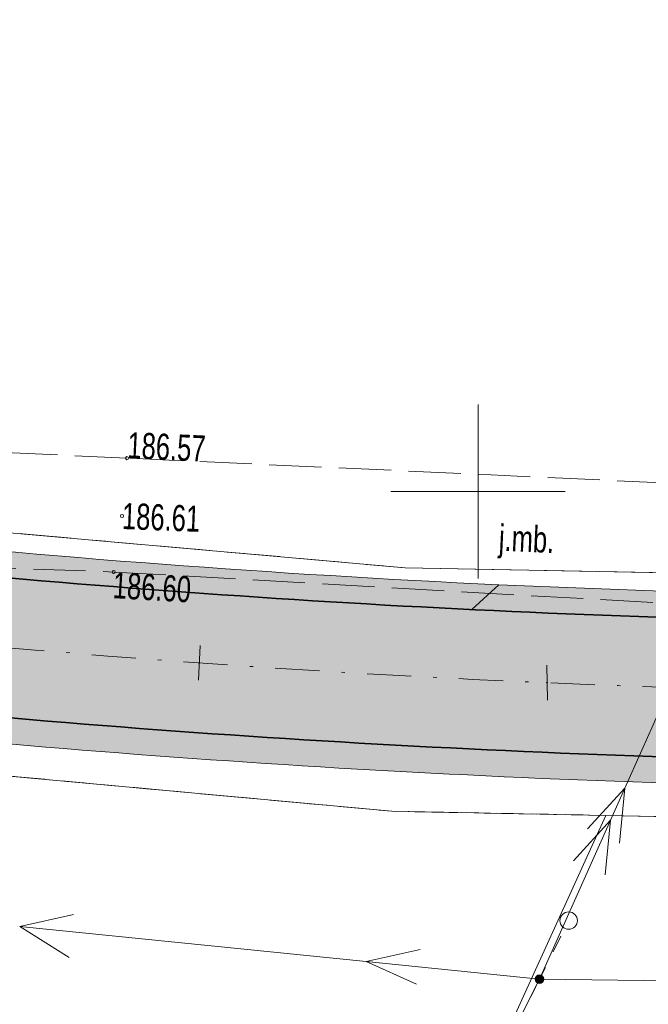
# Model space of a CAD drawing. Header units: millimetres. Extents: x 1024 to 29474, y -14562 to 6512.
# Tile 15 of 83: x 20854 to 20872, y 3050 to 3078. Entities that reach past the tile are written whole.
import ezdxf
from ezdxf.enums import TextEntityAlignment as Align

# ---------------------------------------------------------------- set-up
doc = ezdxf.new("R2010")
doc.units = ezdxf.units.MM
for name, pattern in [('1', [0]), ('2_OTKJ', [2, 1.5, -0.5]), ('4_SUEP_A', [0]), ('DASHDOT', [25.4, 12.7, -6.35, 0, -6.35]), ('EGDE', [0]), ('EGKK', [2, 1.5, -0.5]), ('EGUG', [1, 0.5, -0.5])]:
    doc.linetypes.add(name, pattern=pattern)
for name, color, linetype, lineweight in [('D.O. Kr 15x30', 7, 'Continuous', 35), ('D.O. kresk jezdnia', 254, 'Continuous', 18), ('D.O. opornik 12x25', 1, 'Continuous', 35), ('D.O. oś pikieta', 250, 'DASHDOT', 20), ('D.O. Pobocze', 43, 'Continuous', 13), ('Dzialki', 7, 'EGDE', 18), ('Kontury', 3, 'EGKK', 18), ('OTK_E_T_0', 7, 'Continuous', 0), ('OTK_L_0', 7, '2_OTKJ', 18), ('OTR_T_0', 7, 'Continuous', 18), ('Podzial_sekcyjny_krzyze', 7, '1', 18), ('SUE_T_5', 1, 'Continuous', 18), ('SUEP_L_0', 1, '4_SUEP_A', 18), ('SUP_T_2', 7, 'Continuous', 18), ('Uzytki', 3, 'EGUG', 18)]:
    doc.layers.add(name, color=color, linetype=linetype, lineweight=lineweight)
doc.styles.get("Standard").update_dxf_attribs({"font": 'arial.ttf'})

# ---------------------------------------------------------------- blocks, each defined once
blk = doc.blocks.new('2_OTRS')
at = {"linetype": 'Continuous'}
blk.add_circle((0, 0), 0.045, dxfattribs=at)
blk = doc.blocks.new('4_SUET')
at = {"linetype": 'Continuous'}
for radius in [0.125, 0.1125, 0.1, 0.0875, 0.075, 0.0625, 0.05, 0.0375, 0.025, 0.0125, 0.0025]:
    blk.add_circle((0, 0), radius, dxfattribs=at)
blk = doc.blocks.new('4_SUPP')
at = {"linetype": 'Continuous'}
blk.add_circle((0, 0), 0.25, dxfattribs=at)
blk = doc.blocks.new('Wykno-Rudnik')
at = {"layer": 'Dzialki'}
for p, q in [((4633.212376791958, 3069.542323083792), (4712.032376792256, 3062.552323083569)), ((4711.642376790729, 3055.562323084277), (4618.202376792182, 3064.162323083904)), ((4712.032376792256, 3062.552323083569), (4720.962376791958, 3062.382323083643)), ((4656.432376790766, 2920.762323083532), (4717.792376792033, 3055.442323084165)), ((4717.792376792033, 3055.442323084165), (4711.642376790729, 3055.562323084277)), ((4781.222376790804, 3054.202323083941), (4717.792376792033, 3055.442323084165))]:
    blk.add_line(p, q, dxfattribs=at)
at = {"layer": 'Kontury'}
for p, q in [((4633.212376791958, 3069.542323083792), (4712.032376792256, 3062.552323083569)), ((4711.642376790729, 3055.562323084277), (4627.632376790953, 3063.292323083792)), ((4712.032376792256, 3062.552323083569), (4720.962376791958, 3062.382323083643)), ((4717.792376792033, 3055.442323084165), (4711.642376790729, 3055.562323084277)), ((4781.222376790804, 3054.202323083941), (4717.792376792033, 3055.442323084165))]:
    blk.add_line(p, q, dxfattribs=at)
at = {"layer": 'OTK_L_0', "linetype": '2_OTKJ'}
for p, q in [((4704.042376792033, 3065.702323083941), (4677.632376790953, 3066.892323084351)), ((4723.612376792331, 3064.802323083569), (4704.042376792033, 3065.702323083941)), ((4677.372376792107, 3063.372323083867), (4703.662376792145, 3062.432323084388)), ((4703.662376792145, 3062.432323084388), (4723.732376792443, 3061.292323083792))]:
    blk.add_line(p, q, dxfattribs=at)
at = {"layer": 'Podzial_sekcyjny_krzyze'}
for p, q in [((4714.122376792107, 3062.242323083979), (4714.122376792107, 3067.242323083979)), ((4711.622376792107, 3064.742323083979), (4716.622376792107, 3064.742323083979))]:
    blk.add_line(p, q, dxfattribs=at)
at = {"layer": 'SUEP_L_0', "linetype": '4_SUEP_A'}
for p, q in [((4718.332956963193, 3056.221295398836), (4723.224117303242, 3067.179240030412)), ((4715.887376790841, 3050.742323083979), (4718.332956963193, 3056.221295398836)), ((4717.264980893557, 3055.055350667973), (4718.332956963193, 3056.221295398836)), ((4718.332956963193, 3056.221295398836), (4718.178142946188, 3054.647753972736)), ((4716.85738419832, 3054.14218861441), (4717.925360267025, 3055.308133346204)), ((4717.925360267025, 3055.308133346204), (4717.770546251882, 3053.734591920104)), ((4700.96389807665, 3052.255525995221), (4702.506686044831, 3052.601654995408)), ((4710.912883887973, 3051.246724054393), (4700.96389807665, 3052.255525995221)), ((4702.380585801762, 3051.358031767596), (4700.96389807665, 3052.255525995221)), ((4710.912883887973, 3051.246724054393), (4712.455671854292, 3051.592853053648)), ((4715.887376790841, 3050.742323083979), (4710.912883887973, 3051.246724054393)), ((4712.354791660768, 3050.597954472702), (4710.912883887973, 3051.246724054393)), ((4715.887376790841, 3050.742323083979), (4713.620752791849, 3046.285596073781)), ((4720.887007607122, 3050.681563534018), (4715.887376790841, 3050.742323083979))]:
    blk.add_line(p, q, dxfattribs=at)
at = {"layer": 'SUP_T_2', "linetype": 'Continuous', "lineweight": 0}
for p, q in [((4716.277296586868, 3051.526832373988), (4716.499836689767, 3051.974577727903)), ((4715.915431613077, 3050.798768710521), (4716.0547564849, 3051.079087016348)), ((4715.636781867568, 3050.238132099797), (4715.776106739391, 3050.518450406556))]:
    blk.add_line(p, q, dxfattribs=at)
at = {"layer": 'Uzytki'}
for p, q in [((4633.212376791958, 3069.542323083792), (4712.032376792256, 3062.552323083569)), ((4627.632376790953, 3063.292323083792), (4711.642376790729, 3055.562323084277)), ((4712.032376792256, 3062.552323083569), (4720.962376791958, 3062.382323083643)), ((4711.642376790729, 3055.562323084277), (4717.792376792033, 3055.442323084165)), ((4717.792376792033, 3055.442323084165), (4781.222376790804, 3054.202323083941))]:
    blk.add_line(p, q, dxfattribs=at)
at = {"layer": 'OTR_T_0'}
for p in [(4704.042376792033, 3065.702323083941), (4703.902376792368, 3064.042323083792), (4703.662376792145, 3062.432323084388)]:
    blk.add_blockref('2_OTRS', p, dxfattribs=at)
at = {"layer": 'SUE_T_5'}
blk.add_blockref('4_SUET', (4715.887376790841, 3050.742323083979), dxfattribs=at)
at = {"layer": 'SUP_T_2'}
blk.add_blockref('4_SUPP', (4716.722376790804, 3052.422323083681), dxfattribs=at)
at = {"layer": 'OTK_E_T_0', "lineweight": 9, "width": 0.7}
blk.add_text('j.mb.', height=0.75, rotation=357.3735944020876, dxfattribs=at).set_placement((4715.51314574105, 3063.294340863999), align=Align.MIDDLE)
at = {"layer": 'OTR_T_0', "lineweight": 9, "width": 0.7}
blk.add_text('186.57', height=0.75, rotation=357.3700002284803, dxfattribs=at).set_placement((4704.042376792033, 3065.702323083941))
blk.add_text('186.61', height=0.75, rotation=357.8599999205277, dxfattribs=at).set_placement((4703.902376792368, 3064.042323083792), align=Align.MIDDLE_LEFT)
blk.add_text('186.60', height=0.75, rotation=356.750000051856, dxfattribs=at).set_placement((4703.662376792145, 3062.432323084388), align=Align.TOP_LEFT)

msp = doc.modelspace()

# ---------------------------------------------------------------- hatches: boundary and pattern name
at = {"layer": 'D.O. kresk jezdnia', "lineweight": 5, "ltscale": 0.3}
h = msp.add_hatch(color=256, dxfattribs=at)
h.dxf.hatch_style = 2
h.paths.add_polyline_path([(21652.32810901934, 3055.809806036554), (21656.16381894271, 3048.705339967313, -0.05551602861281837), (21662.38620806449, 3033.311750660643), (21666.34315578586, 3019.191307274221, -0.01291216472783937), (21670.7691486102, 3001.667589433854), (21674.83779725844, 2983.606647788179), (21676.88791733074, 2983.606647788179), (21672.72025384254, 3002.107121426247, 0.0129121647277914), (21668.26896963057, 3019.730974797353), (21664.31202190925, 3033.851418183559, 0.05551602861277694), (21657.9237024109, 3049.655503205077), (21654.07485333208, 3056.784305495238)])
h.paths.add_polyline_path([(21650.58136470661, 3054.835306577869), (21654.40393547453, 3047.755176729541, -0.05551602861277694), (21660.46039421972, 3032.772083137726), (21664.41734194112, 3018.651639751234, -0.0129121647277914), (21668.81804337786, 3001.228057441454), (21672.78767718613, 2983.606647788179), (21674.83779725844, 2983.606647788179), (21670.7691486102, 3001.667589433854, 0.01291216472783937), (21666.34315578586, 3019.19130727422), (21662.38620806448, 3033.311750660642, 0.05551602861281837), (21656.16381894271, 3048.705339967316), (21652.32810901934, 3055.809806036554)])
h.paths.add_polyline_path([(21562.42283301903, 3071.899739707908), (21563.73101682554, 3069.923547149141), (21628.6891158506, 3071.122628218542, -0.2859270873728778), (21651.37977312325, 3057.566304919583), (21652.32810901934, 3055.809806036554), (21654.07485333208, 3056.784305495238), (21653.14887731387, 3058.49938962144), (21653.13965659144, 3058.516468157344), (21653.14887731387, 3058.49938962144, 0.285725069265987), (21628.65220353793, 3073.122287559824)])
h.paths.add_polyline_path([(21563.73101682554, 3069.923547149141), (21565.03920063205, 3067.947354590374), (21628.72602816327, 3069.122968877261, -0.2859270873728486), (21649.60143285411, 3056.651151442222), (21649.61988965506, 3056.616141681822), (21650.58136470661, 3054.835306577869), (21652.32810901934, 3055.809806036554), (21651.37977312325, 3057.566304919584, 0.2859270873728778), (21628.6891158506, 3071.122628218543)])
h.paths.add_polyline_path([(21290.14464391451, 3061.718598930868), (21291.22365973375, 3059.756751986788), (21378.48749339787, 3062.950624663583, 0.007670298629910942), (21393.80651400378, 3063.746767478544), (21416.94617684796, 3065.305595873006, -0.0023118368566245), (21426.17533819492, 3065.884475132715), (21426.67894893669, 3067.916904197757, 0.002466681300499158), (21416.81174936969, 3067.301073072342), (21393.67208652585, 3065.742244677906, -0.007670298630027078), (21378.41434200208, 3064.949286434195)])
h.paths.add_polyline_path([(21291.22365973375, 3059.756751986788), (21292.30267555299, 3057.794905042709), (21378.56064479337, 3060.951962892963, 0.007670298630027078), (21393.94094148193, 3061.751290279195), (21417.08060432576, 3063.310118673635, -0.002156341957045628), (21425.67163043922, 3063.851654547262), (21426.17533819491, 3065.884475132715, 0.0023118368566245), (21416.94617684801, 3065.305595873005), (21393.80651400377, 3063.746767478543, -0.007670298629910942), (21378.4874933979, 3062.950624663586)])
h.paths.add_polyline_path([(21426.67894893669, 3067.916904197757), (21426.17533819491, 3065.884475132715, -0.006897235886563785), (21453.73599770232, 3067.104081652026), (21501.65672310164, 3068.562693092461, -0.002992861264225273), (21537.56000859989, 3069.440448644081), (21563.73101682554, 3069.923547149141), (21562.42283301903, 3071.899739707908), (21537.52309628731, 3071.440107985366, 0.002992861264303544), (21501.59587526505, 3070.561767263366), (21453.67514986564, 3069.103155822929, 0.006742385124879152)])
h.paths.add_polyline_path([(21518.60302765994, 3071.198048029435), (21517.47660262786, 3071.169348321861), (21517.52763880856, 3069.166246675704), (21518.65406384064, 3069.194946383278)])
h.paths.add_polyline_path([(21426.17533819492, 3065.884475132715), (21425.67163043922, 3063.851654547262, -0.007052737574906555), (21453.79684553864, 3065.105007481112), (21501.71757093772, 3066.563618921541, -0.002992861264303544), (21537.59692091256, 3067.4407893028), (21565.03920063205, 3067.947354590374), (21563.73101682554, 3069.923547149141), (21537.56000859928, 3069.440448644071, 0.002992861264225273), (21501.65672310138, 3068.562693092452), (21453.7359977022, 3067.104081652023, 0.006897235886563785)])
h.paths.add_polyline_path([(21144.25798178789, 3056.716451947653), (21142.97458356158, 3054.694494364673), (21248.15278663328, 3056.47061366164, 0.004924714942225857), (21277.72918366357, 3057.261512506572), (21292.30267555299, 3057.794905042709), (21291.22365973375, 3059.756751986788), (21277.65603226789, 3059.260174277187, -0.004924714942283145), (21248.11901792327, 3058.47032855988)])
h.paths.add_polyline_path([(21249.43586078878, 3058.876104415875), (21248.49849443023, 3058.860275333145), (21248.51106987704, 3058.115582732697), (21249.44843623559, 3058.131411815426)])
h.paths.add_polyline_path([(21249.43586078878, 3058.876104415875), (21248.49849443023, 3058.860275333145), (21248.51106987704, 3058.115582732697), (21249.44843623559, 3058.131411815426)])
h.paths.add_polyline_path([(21145.54138001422, 3058.738409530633), (21144.25798178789, 3056.716451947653), (21248.11901792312, 3058.470328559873, 0.004924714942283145), (21277.65603226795, 3059.260174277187), (21291.22365973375, 3059.756751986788), (21290.14464391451, 3061.718598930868), (21277.58288087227, 3061.258836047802, -0.004924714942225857), (21248.08524921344, 3060.470043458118)])
h.paths.add_polyline_path([(21672.78767718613, 2983.606647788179), (21674.30319525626, 2976.87918474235, 0.006289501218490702), (21678.21970353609, 2961.146075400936), (21681.72567559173, 2947.431662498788), (21683.60447119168, 2940.08232308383), (21686.4482894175, 2940.820746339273), (21680.3034797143, 2961.710473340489, -0.01612911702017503), (21676.2543004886, 2977.318716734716), (21674.83779725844, 2983.606647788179)])
h.paths.add_polyline_path([(21674.83779725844, 2983.606647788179), (21676.2543004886, 2977.318716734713, 0.01612911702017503), (21680.3034797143, 2961.710473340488), (21686.4482894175, 2940.820746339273), (21688.60883228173, 2941.381750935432), (21685.5630991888, 2950.917212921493), (21682.22219151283, 2962.274871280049, -0.01612911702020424), (21678.20540572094, 2977.758248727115), (21676.88791733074, 2983.606647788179)])
h.paths.add_polyline_path([(20999.05918192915, 3057.638264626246), (21076.27273195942, 3055.944989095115, 0.00970315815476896), (21095.67715967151, 3055.896079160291), (21144.25798178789, 3056.716451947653), (21145.54138001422, 3058.738409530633), (21095.64339096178, 3057.895794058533, -0.009703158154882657), (21076.3165809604, 3057.944508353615), (20999.88168510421, 3059.620708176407)])
h.paths.add_polyline_path([(20998.23667875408, 3055.655821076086), (21076.22888295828, 3053.945469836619, 0.009703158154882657), (21095.71092838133, 3053.896364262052), (21142.97458356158, 3054.694494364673), (21144.25798178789, 3056.716451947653), (21095.6771596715, 3055.896079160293, -0.00970315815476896), (21076.27273195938, 3055.944989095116), (20999.05918192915, 3057.638264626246)])
h.paths.add_polyline_path([(20871.97062815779, 3057.141210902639, 0.006872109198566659), (20881.64403613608, 3056.94133005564), (20943.82256097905, 3056.511297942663, -0.00375258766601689), (20988.8182793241, 3055.862364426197), (20998.23667875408, 3055.655821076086), (20999.05918192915, 3057.638264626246), (20988.86212832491, 3057.861883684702, 0.003752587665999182), (20943.83639282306, 3058.511250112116), (20881.65786798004, 3058.941282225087, -0.006267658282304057), (20872.88515089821, 3059.11194300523)])
h.paths.add_polyline_path([(20872.8851508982, 3059.111943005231, 0.006267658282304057), (20881.65786798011, 3058.941282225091), (20943.83639282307, 3058.511250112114, -0.003752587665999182), (20988.86212832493, 3057.8618836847), (20999.05918192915, 3057.638264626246), (20999.88168510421, 3059.620708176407), (20988.90597732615, 3059.861402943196, 0.003752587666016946), (20943.85022466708, 3060.511202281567), (20881.67169982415, 3060.941234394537, -0.005655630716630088), (20873.80062135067, 3061.084717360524)])
h.paths.add_polyline_path([(20982.33130597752, 3057.614582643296), (20983.26861718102, 3057.595768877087), (20983.28356381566, 3058.340417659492), (20982.34625261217, 3058.359231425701)])
h.paths.add_polyline_path([(20982.33130597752, 3057.614582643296), (20983.26861718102, 3057.595768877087), (20983.28356381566, 3058.340417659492), (20982.34625261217, 3058.359231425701)])
edge = h.paths.add_edge_path()
edge.add_line((20848.39419959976, 3062.767294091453), (20785.86977215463, 3069.212581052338))
edge.add_line((20785.86977215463, 3069.212581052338), (20785.66469030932, 3067.223123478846))
edge.add_line((20785.66469030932, 3067.223123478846), (20848.18911775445, 3060.777836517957))
edge.add_arc((20884.0784406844, 3408.932911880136), 350.000000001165, -95.88550698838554, -91.83267896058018)
edge.add_line((20872.88515089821, 3059.11194300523), (20873.80062135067, 3061.084717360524))
edge.add_arc((20884.07844068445, 3408.932911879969), 348.0000000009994, 264.11449301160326, 268.30758243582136, ccw=False)
edge = h.paths.add_edge_path()
edge.add_line((20848.18911775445, 3060.777836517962), (20785.66469030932, 3067.223123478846))
edge.add_line((20785.66469030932, 3067.223123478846), (20785.459608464, 3065.233665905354))
edge.add_line((20785.459608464, 3065.233665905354), (20847.98403590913, 3058.788378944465))
edge.add_arc((20884.07844068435, 3408.932911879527), 352.0000000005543, -95.88550698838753, -91.97120292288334)
edge.add_line((20871.97062815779, 3057.141210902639), (20872.8851508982, 3059.111943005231))
edge.add_arc((20884.07844068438, 3408.932911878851), 349.9999999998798, 264.1144930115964, 268.16732103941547, ccw=False)
at = {"layer": 'D.O. Pobocze'}
h = msp.add_hatch(dxfattribs=at)
h.set_pattern_fill('GRAVL1', color=256, scale=0.03, style=2)
h.set_pattern_definition([(228.0128, (12153.59073439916, 0.7619999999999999), (-6.095998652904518, -6.858001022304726), [0.102516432, -10.149145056]), (184.9696999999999, (12153.52215439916, 0.6858), (9.144000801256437, 0.7619933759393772), [0.175921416, -17.41621485]), (132.5104, (12153.34689439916, 0.6705599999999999), (7.619992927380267, -8.38200660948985), [0.124044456, -12.280416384]), (267.2737, (12153.04971439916, 0.4800599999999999), (0.7619969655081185, 15.24000022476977), [0.160201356, -15.859931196]), (292.8337, (12153.04209439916, 0.32004), (-3.810007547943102, 9.143997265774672), [0.15709011, -15.551942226]), (357.2737, (12153.10305439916, 0.17526), (-15.24000022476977, 0.7619969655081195), [0.160201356, -15.859931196]), (37.6942, (12153.26307439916, 0.16764), (-9.906005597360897, -7.619992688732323), [0.211858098, -20.973934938]), (72.2553, (12153.43071439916, 0.29718), (5.334008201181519, 16.76399712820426), [0.200015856, -19.801576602]), (121.4296, (12153.49167439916, 0.48768), (-6.096006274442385, 9.905996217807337), [0.1607438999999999, -15.91366362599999]), (175.2364, (12153.40785439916, 0.62484), (8.382000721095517, -0.76199354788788), [0.1835139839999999, -8.992181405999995]), (222.3973999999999, (12153.22497439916, 0.6400800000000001), (-9.14400560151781, -8.381993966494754), [0.237323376, -23.49503175]), (138.8141, (12153.80409439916, 0.47244), (-5.334002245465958, 4.571997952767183), [0.081001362, -8.019169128]), (171.4692, (12153.74313439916, 0.5257800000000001), (9.905998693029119, -1.52400602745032), [0.1541045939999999, -15.25639138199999]), (225, (12153.59073439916, 0.54864), (-1.06581410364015e-16, -0.7620002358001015), [0.107762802, -0.969867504]), (203.1985999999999, (12153.53739439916, 0.6400800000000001), (3.809999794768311, 1.524001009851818), [0.058032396, -5.74518663]), (291.8014, (12153.48405439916, 0.61722), (-0.7619999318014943, 2.286000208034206), [0.082069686, -4.021426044]), (30.9638, (12153.51453439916, 0.54102), (2.285998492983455, 1.524001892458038), [0.1332958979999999, -4.309889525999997]), (161.5651, (12153.62883439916, 0.6096000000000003), (1.524000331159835, -0.7619987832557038), [0.09638614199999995, -2.313269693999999]), (16.38950000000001, (12153.04209439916, 0.61722), (7.620001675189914, 2.285994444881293), [0.1350264, -13.36764789]), (70.3462, (12153.17163439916, 0.65532), (-3.047996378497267, -8.382001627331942), [0.113279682, -11.214664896]), (293.1986, (12153.62883439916, 0.7619999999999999), (-1.524001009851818, 3.809999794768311), [0.11606403, -5.687154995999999]), (343.6105, (12153.67455439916, 0.65532), (-7.620001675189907, 2.285994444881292), [0.1350263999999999, -13.36764788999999]), (339.444, (12153.04209439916, 0.1447800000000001), (-3.810001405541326, 1.523996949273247), [0.13021056, -6.380320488]), (294.7751, (12153.16401439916, 0.09906), (-3.809994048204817, 8.382002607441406), [0.109101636, -10.80107796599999]), (66.80140000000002, (12153.63645439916, 0), (1.524001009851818, 3.809999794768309), [0.11606403, -5.687154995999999]), (17.354, (12153.68217439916, 0.10668), (-9.90600153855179, -3.047995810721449), [0.1277348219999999, -12.64571308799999]), (69.444, (12153.26307439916, 0), (-1.52399694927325, -3.810001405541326), [0.06510528, -6.445425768]), (101.3099, (12153.59073439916, 0), (-0.7619981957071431, 3.048000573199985), [0.03885437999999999, -3.846598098]), (165.9638, (12153.58311439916, 0.03810000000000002), (2.286000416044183, -0.7619985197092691), [0.15709011, -2.9847159]), (186.0089999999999, (12153.43071439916, 0.07620000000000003), (7.619999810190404, 0.7619994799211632), [0.1455801, -14.412409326]), (303.6901, (12153.51453439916, 0.47244), (-0.7620010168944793, 1.523999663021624), [0.109897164, -2.637532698]), (353.1572, (12153.57549439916, 0.3809999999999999), (12.95399951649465, -1.524006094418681), [0.191867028, -18.994803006]), (60.94540000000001, (12153.76599439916, 0.35814), (-3.048000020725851, -5.334000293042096), [0.07845247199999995, -7.766817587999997]), (90, (12153.80409439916, 0.42672), (-0.7619999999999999, 0.7619999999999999), [0.04572, -0.71628]), (120.2564, (12153.41547439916, 0.09906), (3.047996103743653, -5.334001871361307), [0.105860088, -10.48018224]), (48.01280000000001, (12153.36213439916, 0.1905), (6.095998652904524, 6.858001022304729), [0.205032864, -10.046628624]), (0, (12153.49929439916, 0.3429), (0.7619999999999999, 0.7619999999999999), [0.19812, -0.5638799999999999]), (325.3047999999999, (12153.69741439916, 0.3429), (-7.61999562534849, 5.334006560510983), [0.120482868, -11.927794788]), (254.0546, (12153.79647439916, 0.27432), (-0.7619999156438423, -3.048000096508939), [0.110948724, -5.436495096]), (207.6459999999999, (12153.76599439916, 0.16764), (-14.47799680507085, -7.620005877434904), [0.18064353, -17.883739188]), (175.4261, (12153.60597439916, 0.08381999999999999), (-9.906000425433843, 0.7619960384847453), [0.1911088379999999, -18.91975438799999])])
h.paths.add_polyline_path([(20786.66622649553, 3069.130479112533, -0.5747407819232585), (20785.24179037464, 3072.279536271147), (20785.33736884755, 3072.413847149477), (20785.94843808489, 3071.978997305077, 0.245403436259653), (20786.25447119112, 3069.542323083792), (20812.95885591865, 3067.174096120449), (20848.47110529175, 3063.513340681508, 0.01393070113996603), (20867.76290975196, 3062.066416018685), (20866.98351910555, 3061.353045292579, -0.01339539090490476), (20848.39419959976, 3062.767294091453)])
h.paths.add_polyline_path([(20760.71316601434, 3068.779038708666), (20763.417463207, 3068.780117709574), (20763.41366772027, 3078.292736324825), (20760.70937052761, 3078.291657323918)], flags=24)
edge = h.paths.add_edge_path()
edge.add_arc((20774.74550206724, 3079.95124445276), 9.250000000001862, 270.0024011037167, 324.5635376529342)
edge.add_line((20782.28202266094, 3074.588096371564), (20782.89309189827, 3074.153246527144))
edge.add_arc((20774.74550206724, 3079.951244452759), 10.00000000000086, 270.0022210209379, 324.5635376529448, ccw=False)
edge.add_line((20774.74588970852, 3069.951244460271), (20774.74588970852, 3070.701244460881))
h = msp.add_hatch(dxfattribs=at)
h.set_pattern_fill('GRAVL1', color=256, scale=0.03, style=2)
h.set_pattern_definition([(228.0128, (12153.59073439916, 0.7619999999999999), (-6.095998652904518, -6.858001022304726), [0.102516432, -10.149145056]), (184.9696999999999, (12153.52215439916, 0.6858), (9.144000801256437, 0.7619933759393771), [0.175921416, -17.41621485]), (132.5104, (12153.34689439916, 0.6705599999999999), (7.619992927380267, -8.38200660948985), [0.124044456, -12.280416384]), (267.2737, (12153.04971439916, 0.4800599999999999), (0.7619969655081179, 15.24000022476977), [0.160201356, -15.859931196]), (292.8337, (12153.04209439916, 0.32004), (-3.810007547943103, 9.143997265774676), [0.15709011, -15.551942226]), (357.2737, (12153.10305439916, 0.17526), (-15.24000022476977, 0.7619969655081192), [0.160201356, -15.859931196]), (37.6942, (12153.26307439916, 0.16764), (-9.906005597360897, -7.619992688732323), [0.211858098, -20.973934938]), (72.2553, (12153.43071439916, 0.29718), (5.334008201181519, 16.76399712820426), [0.200015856, -19.801576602]), (121.4296, (12153.49167439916, 0.48768), (-6.096006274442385, 9.905996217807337), [0.1607438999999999, -15.91366362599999]), (175.2364, (12153.40785439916, 0.62484), (8.382000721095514, -0.76199354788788), [0.1835139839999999, -8.992181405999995]), (222.3973999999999, (12153.22497439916, 0.6400800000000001), (-9.14400560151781, -8.381993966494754), [0.237323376, -23.49503175]), (138.8141, (12153.80409439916, 0.47244), (-5.334002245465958, 4.571997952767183), [0.081001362, -8.019169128]), (171.4692, (12153.74313439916, 0.5257800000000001), (9.905998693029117, -1.52400602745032), [0.1541045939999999, -15.25639138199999]), (225, (12153.59073439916, 0.54864), (-1.06581410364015e-16, -0.7620002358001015), [0.107762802, -0.969867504]), (203.1985999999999, (12153.53739439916, 0.6400800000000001), (3.809999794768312, 1.524001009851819), [0.058032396, -5.74518663]), (291.8014, (12153.48405439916, 0.61722), (-0.7619999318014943, 2.286000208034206), [0.082069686, -4.021426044]), (30.9638, (12153.51453439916, 0.54102), (2.285998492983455, 1.524001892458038), [0.1332958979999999, -4.309889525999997]), (161.5651, (12153.62883439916, 0.6096000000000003), (1.524000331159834, -0.7619987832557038), [0.09638614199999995, -2.313269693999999]), (16.38950000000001, (12153.04209439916, 0.61722), (7.620001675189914, 2.285994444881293), [0.1350264, -13.36764789]), (70.3462, (12153.17163439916, 0.65532), (-3.047996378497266, -8.382001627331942), [0.113279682, -11.214664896]), (293.1986, (12153.62883439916, 0.7619999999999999), (-1.524001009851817, 3.809999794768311), [0.11606403, -5.687154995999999]), (343.6105, (12153.67455439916, 0.65532), (-7.620001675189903, 2.285994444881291), [0.1350263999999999, -13.36764788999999]), (339.444, (12153.04209439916, 0.1447800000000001), (-3.810001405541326, 1.523996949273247), [0.13021056, -6.380320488]), (294.7751, (12153.16401439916, 0.09906), (-3.809994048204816, 8.382002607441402), [0.109101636, -10.80107796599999]), (66.80140000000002, (12153.63645439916, 0), (1.524001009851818, 3.80999979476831), [0.11606403, -5.687154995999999]), (17.354, (12153.68217439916, 0.10668), (-9.90600153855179, -3.047995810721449), [0.1277348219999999, -12.64571308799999]), (69.444, (12153.26307439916, 0), (-1.52399694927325, -3.810001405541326), [0.06510528, -6.445425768]), (101.3099, (12153.59073439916, 0), (-0.7619981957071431, 3.048000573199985), [0.03885437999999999, -3.846598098]), (165.9638, (12153.58311439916, 0.03810000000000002), (2.286000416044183, -0.7619985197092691), [0.15709011, -2.9847159]), (186.0089999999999, (12153.43071439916, 0.07620000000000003), (7.619999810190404, 0.7619994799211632), [0.1455801, -14.412409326]), (303.6901, (12153.51453439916, 0.47244), (-0.7620010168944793, 1.523999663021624), [0.109897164, -2.637532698]), (353.1572, (12153.57549439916, 0.3809999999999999), (12.95399951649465, -1.524006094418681), [0.191867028, -18.994803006]), (60.94540000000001, (12153.76599439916, 0.35814), (-3.04800002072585, -5.334000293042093), [0.07845247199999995, -7.766817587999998]), (90, (12153.80409439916, 0.42672), (-0.7619999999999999, 0.7619999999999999), [0.04572, -0.71628]), (120.2564, (12153.41547439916, 0.09906), (3.047996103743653, -5.334001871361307), [0.105860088, -10.48018224]), (48.01280000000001, (12153.36213439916, 0.1905), (6.095998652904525, 6.858001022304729), [0.205032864, -10.046628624]), (0, (12153.49929439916, 0.3429), (0.7619999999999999, 0.7619999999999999), [0.19812, -0.5638799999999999]), (325.3047999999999, (12153.69741439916, 0.3429), (-7.61999562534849, 5.334006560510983), [0.120482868, -11.927794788]), (254.0546, (12153.79647439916, 0.27432), (-0.7619999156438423, -3.048000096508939), [0.110948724, -5.436495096]), (207.6459999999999, (12153.76599439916, 0.16764), (-14.47799680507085, -7.620005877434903), [0.18064353, -17.883739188]), (175.4261, (12153.60597439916, 0.08381999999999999), (-9.906000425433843, 0.7619960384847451), [0.1911088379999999, -18.91975438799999])])
h.paths.add_polyline_path([(20787.89665739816, 3064.982444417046), (20787.0737051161, 3064.31330351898), (20847.90713021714, 3058.042332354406, 0.02395595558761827), (20881.63884919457, 3056.191347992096), (20928.05791278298, 3055.870309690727), (20927.31311766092, 3056.62547869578), (20881.64403613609, 3056.941330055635, -0.02395595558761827), (20847.98403590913, 3058.78837894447)])
h.paths.add_polyline_path([(20774.74588970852, 3065.951078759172, -0.008741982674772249), (20777.30486202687, 3065.906379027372, -0.01241046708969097), (20780.92166615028, 3065.689541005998), (20781.59050079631, 3064.876301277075, 0.02372379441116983), (20774.74588970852, 3065.201244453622), (20774.74584247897, 3065.951078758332)])
h = msp.add_hatch(dxfattribs=at)
h.set_pattern_fill('GRAVL1', color=256, scale=0.03, style=2)
h.set_pattern_definition([(228.0128, (12153.59073439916, 0.7619999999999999), (-6.095998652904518, -6.858001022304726), [0.102516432, -10.149145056]), (184.9696999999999, (12153.52215439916, 0.6858), (9.144000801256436, 0.761993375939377), [0.175921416, -17.41621485]), (132.5104, (12153.34689439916, 0.6705599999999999), (7.619992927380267, -8.38200660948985), [0.124044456, -12.280416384]), (267.2737, (12153.04971439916, 0.4800599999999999), (0.7619969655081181, 15.24000022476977), [0.160201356, -15.859931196]), (292.8337, (12153.04209439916, 0.32004), (-3.810007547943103, 9.143997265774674), [0.15709011, -15.551942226]), (357.2737, (12153.10305439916, 0.17526), (-15.24000022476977, 0.7619969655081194), [0.160201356, -15.859931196]), (37.6942, (12153.26307439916, 0.16764), (-9.906005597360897, -7.619992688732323), [0.211858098, -20.973934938]), (72.2553, (12153.43071439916, 0.29718), (5.334008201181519, 16.76399712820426), [0.200015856, -19.801576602]), (121.4296, (12153.49167439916, 0.48768), (-6.096006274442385, 9.905996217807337), [0.1607438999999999, -15.91366362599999]), (175.2364, (12153.40785439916, 0.62484), (8.382000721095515, -0.76199354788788), [0.1835139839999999, -8.992181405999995]), (222.3973999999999, (12153.22497439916, 0.6400800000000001), (-9.14400560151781, -8.381993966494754), [0.237323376, -23.49503175]), (138.8141, (12153.80409439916, 0.47244), (-5.334002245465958, 4.571997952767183), [0.081001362, -8.019169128]), (171.4692, (12153.74313439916, 0.5257800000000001), (9.905998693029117, -1.52400602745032), [0.1541045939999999, -15.25639138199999]), (225, (12153.59073439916, 0.54864), (-1.06581410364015e-16, -0.7620002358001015), [0.107762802, -0.969867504]), (203.1985999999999, (12153.53739439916, 0.6400800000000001), (3.80999979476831, 1.524001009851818), [0.058032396, -5.74518663]), (291.8014, (12153.48405439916, 0.61722), (-0.7619999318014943, 2.286000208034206), [0.082069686, -4.021426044]), (30.9638, (12153.51453439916, 0.54102), (2.285998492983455, 1.524001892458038), [0.1332958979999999, -4.309889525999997]), (161.5651, (12153.62883439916, 0.6096000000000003), (1.524000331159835, -0.7619987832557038), [0.09638614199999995, -2.313269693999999]), (16.38950000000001, (12153.04209439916, 0.61722), (7.620001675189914, 2.285994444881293), [0.1350264, -13.36764789]), (70.3462, (12153.17163439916, 0.65532), (-3.047996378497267, -8.382001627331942), [0.113279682, -11.214664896]), (293.1986, (12153.62883439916, 0.7619999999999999), (-1.524001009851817, 3.809999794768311), [0.11606403, -5.687154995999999]), (343.6105, (12153.67455439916, 0.65532), (-7.620001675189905, 2.285994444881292), [0.1350263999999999, -13.36764788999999]), (339.444, (12153.04209439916, 0.1447800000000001), (-3.810001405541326, 1.523996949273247), [0.13021056, -6.380320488]), (294.7751, (12153.16401439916, 0.09906), (-3.809994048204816, 8.382002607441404), [0.109101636, -10.80107796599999]), (66.80140000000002, (12153.63645439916, 0), (1.524001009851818, 3.80999979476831), [0.11606403, -5.687154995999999]), (17.354, (12153.68217439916, 0.10668), (-9.90600153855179, -3.047995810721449), [0.1277348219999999, -12.64571308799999]), (69.444, (12153.26307439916, 0), (-1.52399694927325, -3.810001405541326), [0.06510528, -6.445425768]), (101.3099, (12153.59073439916, 0), (-0.7619981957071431, 3.048000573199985), [0.03885437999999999, -3.846598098]), (165.9638, (12153.58311439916, 0.03810000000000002), (2.286000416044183, -0.7619985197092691), [0.15709011, -2.9847159]), (186.0089999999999, (12153.43071439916, 0.07620000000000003), (7.619999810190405, 0.7619994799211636), [0.1455801, -14.412409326]), (303.6901, (12153.51453439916, 0.47244), (-0.7620010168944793, 1.523999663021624), [0.109897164, -2.637532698]), (353.1572, (12153.57549439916, 0.3809999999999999), (12.95399951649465, -1.524006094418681), [0.191867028, -18.994803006]), (60.94540000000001, (12153.76599439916, 0.35814), (-3.04800002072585, -5.334000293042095), [0.07845247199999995, -7.766817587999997]), (90, (12153.80409439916, 0.42672), (-0.7619999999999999, 0.7619999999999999), [0.04572, -0.71628]), (120.2564, (12153.41547439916, 0.09906), (3.047996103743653, -5.334001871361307), [0.105860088, -10.48018224]), (48.01280000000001, (12153.36213439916, 0.1905), (6.095998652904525, 6.858001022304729), [0.205032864, -10.046628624]), (0, (12153.49929439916, 0.3429), (0.7619999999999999, 0.7619999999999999), [0.19812, -0.5638799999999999]), (325.3047999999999, (12153.69741439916, 0.3429), (-7.61999562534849, 5.334006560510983), [0.120482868, -11.927794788]), (254.0546, (12153.79647439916, 0.27432), (-0.7619999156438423, -3.048000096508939), [0.110948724, -5.436495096]), (207.6459999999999, (12153.76599439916, 0.16764), (-14.47799680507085, -7.620005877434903), [0.18064353, -17.883739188]), (175.4261, (12153.60597439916, 0.08381999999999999), (-9.906000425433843, 0.7619960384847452), [0.1911088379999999, -18.91975438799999])])
h.paths.add_polyline_path([(21671.74993793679, 2984.800505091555), (21672.93738508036, 2979.529365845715), (21673.83387403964, 2978.96252588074), (21672.31682926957, 2985.696766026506)])
h.paths.add_polyline_path([(20780.92166615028, 3065.689541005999), (20781.59050079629, 3064.876301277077), (20787.0737051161, 3064.31330351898), (20787.89665739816, 3064.982444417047), (20786.89076877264, 3065.086135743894), (20785.459608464, 3065.233665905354), (20782.23137706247, 3065.566445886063, 0.004505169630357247)])
h.paths.add_polyline_path([(21002.79066744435, 3054.805772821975), (21008.0024110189, 3054.691480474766), (21008.76868495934, 3055.424856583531), (21001.98845396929, 3055.573545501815)])
h.paths.add_polyline_path([(21153.80328241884, 3054.877356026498), (21154.56583877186, 3054.140126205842), (21160.73849470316, 3054.244362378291), (21161.4757245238, 3055.006918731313)])
h.paths.add_polyline_path([(20866.98351910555, 3061.353045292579, 0.005017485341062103), (20873.96234257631, 3061.079976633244), (20873.237351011, 3061.852181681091), (20867.76290975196, 3062.066416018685)])
h.paths.add_polyline_path([(21171.1532494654, 3055.170340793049), (21178.15221348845, 3055.288530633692), (21177.41501008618, 3054.525974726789), (21171.9147360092, 3054.433092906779), (21171.1532494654, 3055.170340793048), (21171.15243594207, 3055.171128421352)])
h.paths.add_polyline_path([(21270.64192325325, 3057.018869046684), (21270.64150221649, 3057.019263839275), (21270.64192325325, 3057.018869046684), (21271.41568466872, 3056.293337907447), (21275.81051104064, 3056.442049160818), (21276.53374267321, 3057.218235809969), (21270.65430794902, 3057.019263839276, -2.06241455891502e-06)])
h.paths.add_polyline_path([(20928.05791278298, 3055.870309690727), (20933.52523721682, 3055.83249719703), (20934.28040622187, 3056.577292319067), (20927.31311766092, 3056.62547869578)])
h.paths.add_polyline_path([(21039.88581348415, 3053.992284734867), (21045.52024154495, 3053.868723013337), (21046.28650464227, 3054.602099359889), (21039.15243713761, 3054.758547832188)])
h.paths.add_polyline_path([(21080.31227379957, 3053.122467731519), (21085.78946312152, 3053.076881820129), (21086.54163136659, 3053.825282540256), (21086.5423600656, 3053.826007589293), (21080.56313062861, 3053.869141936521, -0.0004950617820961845), (21079.56914818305, 3053.883338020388), (21080.31227379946, 3053.122467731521)])
h.paths.add_polyline_path([(21181.41266881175, 3055.343589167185), (21182.17522516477, 3054.60635934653), (21187.69630141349, 3054.699592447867), (21188.43291491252, 3055.46151130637), (21188.43353123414, 3055.462148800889)])
h.paths.add_polyline_path([(21138.92886676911, 3054.626175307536), (21139.67553420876, 3053.888677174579), (21145.20235340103, 3053.982007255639), (21145.9421808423, 3054.744607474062)])
h.paths.add_polyline_path([(21203.47814524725, 3055.716203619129), (21204.24070160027, 3054.978973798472), (21209.73966997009, 3055.071833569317), (21210.47689979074, 3055.834389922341)])
h.paths.add_polyline_path([(21064.46616233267, 3058.204385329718), (21071.46343689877, 3058.050936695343), (21070.73005990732, 3058.817199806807), (21065.22384523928, 3058.937949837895)])
h.paths.add_polyline_path([(20935.07069425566, 3056.571826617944), (20935.81548937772, 3055.81665761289), (20941.27078896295, 3055.7789282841), (20942.025957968, 3056.523723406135)])
h.paths.add_polyline_path([(21294.12795413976, 3057.861710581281), (21294.9048840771, 3057.139644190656), (21300.42709594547, 3057.341758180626), (21301.16918332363, 3058.119420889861)])
h.paths.add_polyline_path([(21276.73024107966, 3057.225283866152, 0.0001663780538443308), (21277.72918366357, 3057.261512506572), (21282.47197947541, 3057.435099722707), (21283.71504709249, 3057.480596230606), (21283.05094143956, 3056.705787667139), (21277.51125982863, 3056.503054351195)])
h.paths.add_polyline_path([(21014.75482048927, 3059.294543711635), (21014.75422262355, 3059.29398697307), (21014.75482048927, 3059.294543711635), (21021.74356630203, 3059.141282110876), (21021.01284013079, 3059.907487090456), (21015.54188268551, 3060.027463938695)])
h.paths.add_polyline_path([(20965.9418328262, 3056.276709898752, -0.0005426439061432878), (20972.44844703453, 3056.17663219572), (20971.694586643, 3055.455136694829, -1.350933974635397e-05), (20966.6950226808, 3055.555856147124), (20965.9418328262, 3056.276709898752), (20965.93714406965, 3056.281197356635)])
h.paths.add_polyline_path([(21105.64064717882, 3054.064045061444), (21106.40320353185, 3053.326815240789), (21111.88890661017, 3053.419451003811), (21112.62475559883, 3054.181984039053), (21105.64064717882, 3054.064045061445), (21105.63765268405, 3054.066940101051)])
h.paths.add_polyline_path([(20915.6801439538, 3060.706029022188), (20922.31554307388, 3060.660138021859), (20921.57074795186, 3061.415307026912), (20916.43531295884, 3061.450824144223)])
h.paths.add_polyline_path([(21082.25982214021, 3057.849655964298, 0.003202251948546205), (21088.63860159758, 3057.826781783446), (21088.27408982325, 3058.190910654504), (21088.24980872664, 3058.215166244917), (21086.85000801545, 3058.592852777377), (21082.99830168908, 3058.592852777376)])
h.paths.add_polyline_path([(21173.94656166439, 3059.218081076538), (21180.51508045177, 3059.329002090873), (21179.92342549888, 3059.903347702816), (21174.51091819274, 3059.801825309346)])
h.paths.add_polyline_path([(21192.01847010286, 3059.523257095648), (21198.46887536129, 3059.632183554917), (21198.46872214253, 3059.632327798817), (21197.82055812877, 3060.242525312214), (21192.61836747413, 3060.143763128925)])
h.paths.add_polyline_path([(21238.30221033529, 3056.304269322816), (21238.75446006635, 3055.867040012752), (21243.77401601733, 3055.890717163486), (21244.30665412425, 3056.405664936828)])
h.paths.add_polyline_path([(20940.19543447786, 3060.536479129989), (20943.85022466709, 3060.511202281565, -0.0001981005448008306), (20946.22895232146, 3060.493808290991), (20945.74464697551, 3060.981870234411), (20945.74464697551, 3060.982092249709), (20945.49469400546, 3060.986940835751), (20940.74540370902, 3061.078893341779)])
h.paths.add_polyline_path([(21138.15288068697, 3058.613641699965), (21144.17067799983, 3058.715262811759), (21144.17042921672, 3058.715503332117), (21143.6448502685, 3059.223626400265), (21138.64441638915, 3059.131025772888)])
h.paths.add_polyline_path([(21108.69767300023, 3058.57668988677), (21108.24512630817, 3058.108596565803), (21108.24481681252, 3058.10827643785), (21108.24512630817, 3058.108596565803), (21114.15395371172, 3058.20837752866), (21113.67783641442, 3058.66868169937), (21112.79447119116, 3058.652323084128)])
h.paths.add_polyline_path([(20934.28040622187, 3056.577292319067), (20933.52523721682, 3055.832497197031), (20935.81548937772, 3055.81665761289), (20935.07069425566, 3056.571826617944)])

# ---------------------------------------------------------------- linework, layer by layer
at = {"layer": 'D.O. Kr 15x30'}
for radius in [348.0000000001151, 352.0000000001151]:
    msp.add_arc((20884.07844068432, 3408.932911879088), radius, 264.1144930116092, 269.6037436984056, dxfattribs=at)
at = {"layer": 'D.O. opornik 12x25'}
for p in [(20859.16365206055, 3059.822971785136), (20869.1470630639, 3059.253825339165)]:
    msp.add_point(p, dxfattribs=at)
at = {"layer": 'D.O. oś pikieta', "color": 0, "ltscale": 0.1}
for p, q in [((20859.18499381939, 3060.322516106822), (20859.14231030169, 3059.323427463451)), ((20869.13315055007, 3059.753631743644), (20869.16097557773, 3058.754018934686))]:
    msp.add_line(p, q, dxfattribs=at)
at = {"layer": 'D.O. oś pikieta', "ltscale": 0.1}
msp.add_arc((20884.07844068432, 3408.932911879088), 350.0000000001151, 264.1144930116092, 269.6037436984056, dxfattribs=at)
at = {"layer": 'D.O. Pobocze'}
for p, q in [((20867.76290975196, 3062.066416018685), (20866.98351910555, 3061.353045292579)), ((20873.23735101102, 3061.85218168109), (20867.76290975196, 3062.066416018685))]:
    msp.add_line(p, q, dxfattribs=at)
for centre, radius, start, end in [((20884.07844068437, 3408.932911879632), 347.2500000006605, 264.1144930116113, 267.30696803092), ((20884.07844068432, 3408.932911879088), 352.7500000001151, 264.1144930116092, 269.6037436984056)]:
    msp.add_arc(centre, radius, start, end, dxfattribs=at)

# ---------------------------------------------------------------- block references
msp.add_blockref('Wykno-Rudnik', (16153.04209439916, 0))

doc.saveas('drawing.dxf')
